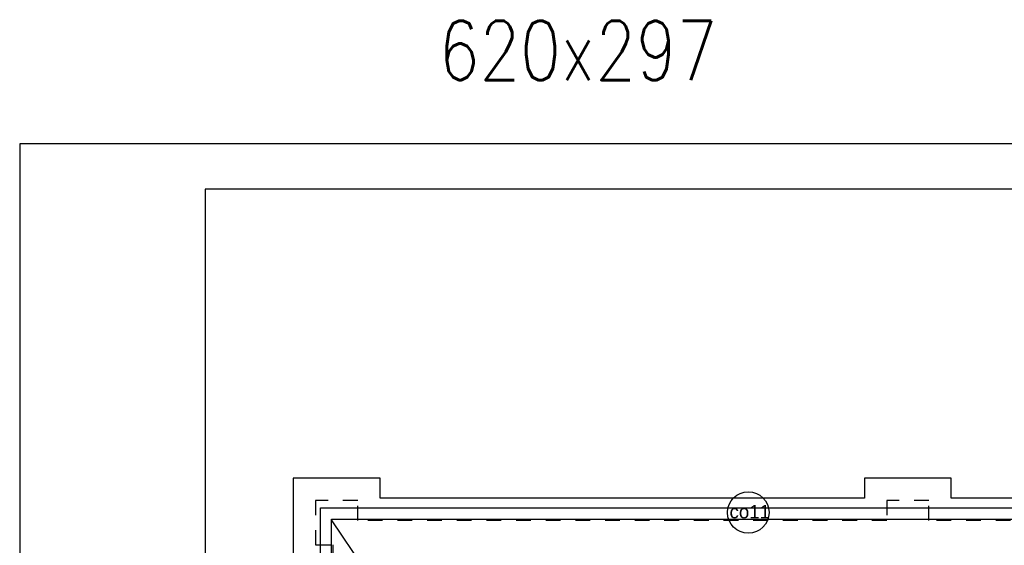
# Model space of a CAD drawing. Header units: millimetres. Extents: x 45180 to 119519, y 31297 to 302414.
# Tile 69 of 97: x 55024 to 68306, y 254826 to 261914. Entities that reach past the tile are written whole.
import ezdxf
from ezdxf.lldxf.tags import DXFTag

# ---------------------------------------------------------------- set-up
doc = ezdxf.new("R2010")
doc.units = ezdxf.units.MM
doc.header["$MEASUREMENT"] = 0
doc.linetypes.add('Przerywana', pattern=[400, 200, -200])
for name, color, linetype in [('#opisy', 7, 'Continuous'), ('#podkład', 252, 'Continuous'), ('_TABELA', 7, 'Continuous'), ('IS_Grafika', 7, 'SOLID')]:
    doc.layers.add(name, color=color, linetype=linetype)
doc.styles.add('ROMANS', font='romans', dxfattribs={"width": 0.8})
doc.styles.get("Standard").update_dxf_attribs({"font": 'arial.ttf', "bigfont": 'BIGFONT.SHX'})
tags = doc.linetypes.add('SOLID', pattern=[10, 10, 0]).pattern_tags.tags
tags[6:7] = [DXFTag(74, 4), DXFTag(75, 0), DXFTag(340, '0'), DXFTag(46, 0.0), DXFTag(50, 0.0), DXFTag(44, 0.0), DXFTag(45, 0.0)]
tags[4:5] = [DXFTag(74, 4), DXFTag(75, 0), DXFTag(340, '0'), DXFTag(46, 0.0), DXFTag(50, 0.0), DXFTag(44, 0.0), DXFTag(45, 0.0)]

msp = doc.modelspace()

# ---------------------------------------------------------------- linework, layer by layer
at = {"layer": '#podkład', "linetype": 'Continuous'}
for p, q in [((59885, 255730), (58715, 255730)), ((58715, 255730), (58715, 254530)), ((59885, 255460), (59885, 255730)), ((67590, 255730), (66420, 255730)), ((66420, 255730), (66420, 255460)), ((67590, 255460), (67590, 255730)), ((66420, 255460), (59885, 255460)), ((70890, 255460), (67590, 255460)), ((59080, 255330), (71170, 255330)), ((59080, 241100), (59080, 255330)), ((59230, 255180), (71170, 255180)), ((59230, 241250), (59230, 255180)), ((60830, 252790), (59230, 255170))]:
    msp.add_line(p, q, dxfattribs=at)
at = {"layer": '#podkład', "linetype": 'Przerywana'}
for p, q in [((59585, 255430), (59015, 255430)), ((59015, 255430), (59015, 254830)), ((59585, 255160), (59585, 255430)), ((67290, 255430), (66720, 255430)), ((66720, 255430), (66720, 255160)), ((67290, 255160), (67290, 255430)), ((66720, 255160), (59585, 255160)), ((71190, 255160), (67290, 255160)), ((59015, 254830), (59250, 254830)), ((59250, 254830), (59250, 241590))]:
    msp.add_line(p, q, dxfattribs=at)
at = {"layer": '_TABELA', "color": 7}
for p, q in [((117024, 260239), (55024, 260239)), ((55024, 260239), (55024, 230539)), ((116424, 259629), (57524, 259629)), ((57524, 259629), (57524, 231149))]:
    msp.add_line(p, q, dxfattribs=at)
at = {"layer": 'IS_Grafika', "ltscale": 10}
msp.add_circle((64853, 255268), 280, dxfattribs=at)

# ---------------------------------------------------------------- texts
at = {"layer": '#opisy', "lineweight": -3, "style": 'ROMANS', "width": 0.8}
msp.add_text('620x297', height=800, dxfattribs=at).set_placement((60678, 261100))
at = {"layer": 'IS_Grafika', "ltscale": 10, "insert": (64600, 255187), "char_height": 180, "attachment_point": 7}
msp.add_mtext('\\fArial|b0|i0;co11', dxfattribs=at)

doc.saveas('drawing.dxf')
